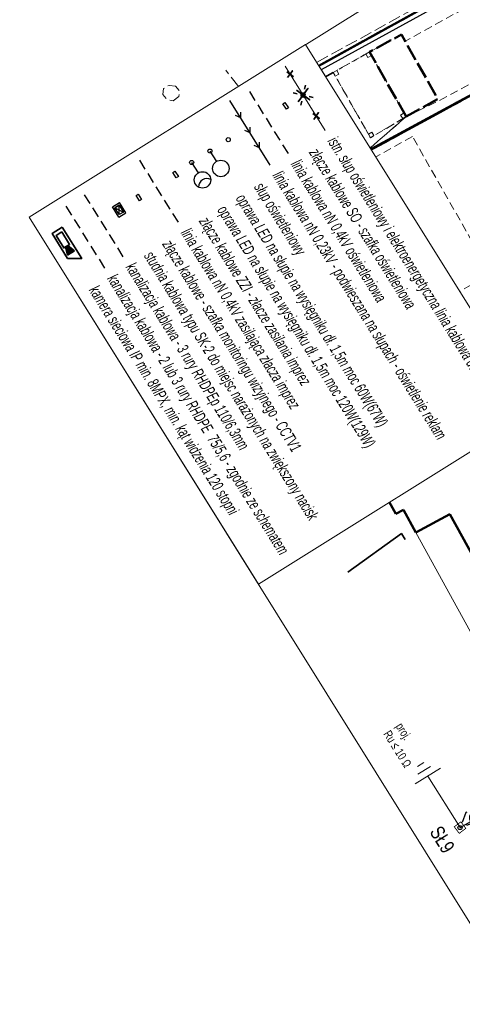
# Model space of a CAD drawing. Header units: metres. Extents: x 0 to 8443948, y 0 to 5887002.
# Tile 203 of 256: x 8442875 to 8442929, y 5886265 to 5886385. Entities that reach past the tile are written whole.
import ezdxf

# ---------------------------------------------------------------- set-up
doc = ezdxf.new("R2010")
doc.units = ezdxf.units.M
doc.header["$MEASUREMENT"] = 0
doc.set_wipeout_variables(frame=1)
for name, pattern in [('1.0_0.5', [1.5, 1, -0.5]), ('1.5_0.5', [2, 1.5, -0.5]), ('2.0_0.5', [2.5, 2, -0.5]), ('DASHED', [19.05, 12.7, -6.35]), ('otda_500', [1, 0.5, -0.5])]:
    doc.linetypes.add(name, pattern=pattern)
doc.layers.get('0').update_dxf_attribs({"color": 250, "linetype": 'CONTINUOUS', "lineweight": 5})
doc.layers.add('- ABM', color=200, linetype='CONTINUOUS', lineweight=30)
for name, color, linetype in [('312-budynek ewidencyjny', 253, 'CONTINUOUS'), ('blok - nawis', 7, 'CONTINUOUS'), ('chodnik', 253, 'CONTINUOUS'), ('inna budowla', 253, 'CONTINUOUS'), ('krawężnik', 253, 'CONTINUOUS'), ('obszar utwardzony', 253, 'CONTINUOUS'), ('ogrodzenie trwałe', 253, 'CONTINUOUS'), ('wiata', 253, 'CONTINUOUS')]:
    doc.layers.add(name, color=color, linetype=linetype)
doc.styles.get("Standard").update_dxf_attribs({"font": 'Working1250', "width": 0.75})
doc.linetypes.add('902-500', pattern='A,3.75,0,[1,ksztalty.shx,S=0.5,R=0,X=0,Y=0],3.75', length=7.5)

# ---------------------------------------------------------------- blocks, each defined once
blk = doc.blocks.new('swthy')
at = {"layer": '- ABM', "color": 200, "linetype": 'Continuous', "lineweight": 30}
blk.add_lwpolyline([(8443339.77, 5885829.76), (8443339.77, 5885831.26)], dxfattribs=at)
for centre, radius in [((8443339.77, 5885832.26), 1), ((8443339.77, 5885829.76), 0.25)]:
    blk.add_circle(centre, radius, dxfattribs=at)
blk.add_arc((8443339.77, 5885833.26), 1, 210, 330, dxfattribs=at)
blk = doc.blocks.new('IB10')
at = {"color": 0, "linetype": 'Continuous', "lineweight": 13}
for p, q in [((0, 0), (0, 0.5)), ((0, 0.5), (0.5, 0.5)), ((0, 0), (0.5, 0)), ((0.5, 0), (0.5, 0.5))]:
    blk.add_line(p, q, dxfattribs=at)
blk = doc.blocks.new('gggwety')
at = {"layer": '312-budynek ewidencyjny', "color": 253, "linetype": 'Continuous', "lineweight": 50, "flags": 128}
for points in [[(-268.01, 540.8), (-265.04, 597.77)], [(-253.99, 577.67), (-255.36, 551.15)], [(-255.36, 551.15), (-256.04, 540.12)], [(-256.04, 540.12), (-268.01, 540.8)], [(-234.86, 521.62), (-234.13, 534.04)], [(-234.13, 534.04), (-216.21, 533.06)], [(-213.27, 526.25), (-213.53, 521.57)], [(-216.77, 520.72), (-234.86, 521.62)], [(-216.69, 521.75), (-216.77, 520.72)], [(-213.53, 521.57), (-216.69, 521.75)]]:
    blk.add_lwpolyline(points, dxfattribs=at)
at = {"layer": '312-budynek ewidencyjny', "color": 253, "linetype": 'Continuous', "lineweight": 50}
blk.add_lwpolyline([(-213.26, 526.25), (-213.27, 526.25)], dxfattribs=at)
at = {"layer": 'blok - nawis', "color": 253, "linetype": '2.0_0.5', "lineweight": 50, "flags": 128}
for points in [[(-268.01, 540.8), (-265.04, 597.77), (-252.84, 597.14), (-253.03, 592.35), (-254.47, 592.43), (-254.39, 595.27), (-254.79, 595.28), (-263.3, 595.82), (-263.7, 595.84), (-264.25, 585.92), (-258.49, 585.67), (-258.54, 584.52), (-256.74, 584.5), (-256.7, 585.6), (-255.4, 585.55), (-255, 585.52), (-254.99, 585.82), (-253.64, 585.74), (-253.99, 577.67), (-255.36, 551.15), (-256.04, 540.12)], [(-257.1, 547.38), (-266.14, 547.75), (-265.88, 552.17), (-256.9, 551.76)]]:
    blk.add_lwpolyline(points, close=True, dxfattribs=at)
at = {"layer": 'chodnik', "color": 253, "linetype": '1.0_0.5', "lineweight": 18, "flags": 128}
for points in [[(-267.4, 541.63), (-266.26, 562.33), (-265.09, 585.96), (-264.25, 585.92), (-263.1, 585.88), (-263.14, 585.14), (-263.37, 581.15), (-264.95, 552.12), (-265.88, 552.17), (-266.14, 547.75), (-266.35, 542.69), (-257.22, 542.32), (-257.1, 547.38), (-256.11, 541.18), (-266.32, 541.59)], [(-257.1, 547.38), (-256.61, 551.82), (-254.63, 585.8), (-253.41, 585.73), (-256.11, 541.18)]]:
    blk.add_lwpolyline(points, close=True, dxfattribs=at)
at = {"layer": 'chodnik', "color": 253, "linetype": '1.0_0.5', "lineweight": 18}
for points in [[(-212.5, 544.67), (-215.38, 544.83), (-215.75, 539.02), (-216.21, 533.06), (-234.13, 534.04), (-234.75, 534.07), (-234.72, 534.68), (-235.86, 534.75), (-235.43, 545.94), (-254.65, 546.73), (-254.91, 541.13), (-256.11, 541.18), (-253.41, 585.73), (-230.26, 584.34)], [(-269.95, 513.9), (-268.96, 532.2), (-267.07, 532.84), (-268.01, 513.8)]]:
    blk.add_lwpolyline(points, dxfattribs=at)
at = {"layer": 'inna budowla', "color": 253, "linetype": 'Continuous', "lineweight": 18}
for points in [[(-213.53, 521.57), (-213.27, 526.25), (-213.26, 526.25)], [(-213.45, 521.57), (-213.53, 521.57)]]:
    blk.add_lwpolyline(points, dxfattribs=at)
at = {"layer": 'krawężnik', "color": 253, "linetype": 'Continuous', "lineweight": 25, "flags": 128}
for points in [[(-264.25, 585.92), (-265.09, 585.96), (-266.26, 562.33), (-267.4, 541.63), (-266.32, 541.59), (-256.11, 541.18), (-253.41, 585.73)], [(-244.71, 540.7), (-254.91, 541.13), (-256.11, 541.18)]]:
    blk.add_lwpolyline(points, dxfattribs=at)
at = {"layer": 'obszar utwardzony', "color": 253, "linetype": '1.5_0.5', "lineweight": 18}
for points in [[(-269.63, 605.68), (-265.02, 605.1), (-268.96, 532.2), (-273.49, 531.75)], [(-266.32, 541.59), (-266.33, 541.22), (-266.56, 541.25), (-266.75, 538.13), (-266.57, 538.12), (-266.3, 538.12), (-266.38, 536.42), (-266.15, 536.42), (-267.04, 521.66), (-267.52, 513.77)], [(-254.34, 513.04), (-254.28, 514.03), (-235.83, 512.99), (-235.47, 520.02), (-234.75, 534.07), (-234.72, 534.68), (-235.86, 534.75), (-245.07, 535.28), (-244.71, 540.7), (-254.91, 541.13), (-256.11, 541.18), (-266.32, 541.59)], [(-268.96, 532.2), (-273.49, 531.75)], [(-269.95, 513.9), (-268.96, 532.2)]]:
    blk.add_lwpolyline(points, dxfattribs=at)
at = {"layer": 'obszar utwardzony', "color": 253, "linetype": '1.5_0.5', "lineweight": 18, "flags": 128}
for points in [[(-261.49, 536.19), (-261.79, 530.97), (-256.2, 530.6), (-255.88, 535.8)], [(-253.24, 531.97), (-252.99, 536.39), (-247.79, 536.12), (-247.96, 531.71)], [(-275.6, 524.91), (-275.11, 525.55), (-274.37, 525.62), (-273.82, 525.22), (-273.75, 524.36), (-274.28, 523.79), (-275.04, 523.69), (-275.63, 524.16)], [(-262.38, 519.13), (-262.78, 512.51), (-257.26, 512.15), (-256.88, 518.85)]]:
    blk.add_lwpolyline(points, close=True, dxfattribs=at)
at = {"layer": 'ogrodzenie trwałe', "color": 253, "linetype": '902-500', "lineweight": 35, "flags": 128}
blk.add_lwpolyline([(-266.43, 541.1), (-266.35, 542.69)], dxfattribs=at)
at = {"layer": 'ogrodzenie trwałe', "color": 253, "linetype": '902-500', "lineweight": 35}
for points in [[(-268.01, 513.8), (-267.07, 532.84), (-266.81, 538.04), (-266.57, 538.04)], [(-213.52, 520), (-214.36, 520.01), (-213.85, 512)]]:
    blk.add_lwpolyline(points, dxfattribs=at)
at = {"layer": 'wiata', "color": 253, "linetype": 'otda_500', "lineweight": 18, "flags": 128}
blk.add_lwpolyline([(-266.35, 542.69), (-257.22, 542.32), (-257.1, 547.38), (-266.14, 547.75)], close=True, dxfattribs=at)
at = {"layer": 'wiata', "color": 253, "linetype": 'Continuous', "lineweight": 18}
for p, rotation in [((-266.14, 547.75), 267.6262465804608), ((-257.1, 547.38), 177.6492465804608), ((-266.35, 542.69), 357.6742465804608), ((-257.22, 542.32), 88.69424658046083)]:
    blk.add_blockref('IB10', p, dxfattribs=dict(at, rotation=rotation))
blk = doc.blocks.new('seth')
at = {"layer": '- ABM', "color": 30, "linetype": 'Continuous', "lineweight": 30}
for p, q in [((8442858.42, 5885914.85), (8442858.42, 5885916.35)), ((8442858.42, 5885916.35), (8442859.42, 5885916.35)), ((8442859.42, 5885914.85), (8442859.42, 5885916.35)), ((8442858.42, 5885914.85), (8442859.42, 5885914.85))]:
    blk.add_line(p, q, dxfattribs=at)
blk.add_lwpolyline([(8442858.62, 5885915.1), (8442858.62, 5885916.1), (8442859.22, 5885916.1), (8442859.22, 5885915.1), (8442858.62, 5885915.1), (8442859.22, 5885916.1), (8442858.62, 5885916.1), (8442859.22, 5885915.1)], dxfattribs=at)
blk = doc.blocks.new('60W')
at = {"layer": '- ABM', "color": 200, "linetype": 'Continuous', "lineweight": 30}
blk.add_lwpolyline([(8442637.43, 5886003.89), (8442638.74, 5886004.62)], dxfattribs=at)
for centre, radius in [((8442639.61, 5886005.1), 1), ((8442637.43, 5886003.89), 0.25)]:
    blk.add_circle(centre, radius, dxfattribs=at)
blk = doc.blocks.new('8mpx')
at = {"layer": '- ABM', "linetype": 'Continuous', "lineweight": 35}
h = blk.add_hatch(color=1, dxfattribs=at)
h.dxf.hatch_style = 1
h.paths.add_polyline_path([(8442858.718, 5885906.814), (8442857.9, 5885906.545), (8442857.9, 5885906.25), (8442858.718, 5885905.981)])
at = {"layer": '- ABM', "color": 7, "linetype": 'Continuous', "lineweight": 35}
blk.add_line((8442858.718, 5885905.981), (8442858.718, 5885906.814), dxfattribs=at)
for points in [[(8442856.031, 5885907.027), (8442859.762, 5885907.027), (8442858.992, 5885905.811), (8442856.031, 5885905.811)], [(8442856.41, 5885906.745), (8442857.9, 5885906.745), (8442857.9, 5885906.05), (8442856.41, 5885906.05)]]:
    blk.add_lwpolyline(points, close=True, dxfattribs=at)
for points in [[(8442857.9, 5885906.545), (8442858.718, 5885906.814)], [(8442857.9, 5885906.25), (8442858.718, 5885905.981)]]:
    blk.add_lwpolyline(points, dxfattribs=at)
blk = doc.blocks.new('hhc55rfcvb')
at = {"color": 7, "linetype": 'Continuous', "lineweight": 0}
blk.add_wipeout([(-11.16, 445.25), (-11.16, 484.89), (-63.8, 484.89), (-63.8, 445.25)], dxfattribs=at).dxf.layer = '- ABM'
at = {"layer": '- ABM', "color": 7, "linetype": 'Continuous', "lineweight": 35}
for p, q in [((-59.29, 481.91), (-59.64, 482.26)), ((-58.23, 481.91), (-57.88, 482.26)), ((-59.64, 480.49), (-59.29, 480.85)), ((-57.88, 480.49), (-58.23, 480.85))]:
    blk.add_line(p, q, dxfattribs=at)
at = {"layer": '- ABM', "color": 1, "linetype": 'Continuous', "lineweight": 15}
blk.add_line((-53.66, 481.38), (-62.91, 481.38), dxfattribs=at)
at = {"layer": '- ABM', "color": 200, "linetype": 'DASHED', "lineweight": 30, "ltscale": 0.1}
blk.add_line((-53.66, 476.1), (-62.91, 476.1), dxfattribs=at)
at = {"layer": '- ABM', "color": 200, "linetype": 'Continuous', "lineweight": 30}
for p, q in [((-53.66, 473.48), (-62.91, 473.48)), ((-60.43, 473.48), (-60.99, 473.86)), ((-60.43, 473.48), (-60.99, 473.1)), ((-58.28, 473.48), (-58.85, 473.86)), ((-58.28, 473.48), (-58.85, 473.1)), ((-56.14, 473.48), (-56.7, 473.86)), ((-56.14, 473.48), (-56.7, 473.1))]:
    blk.add_line(p, q, dxfattribs=at)
at = {"layer": '- ABM', "color": 1, "linetype": 'DASHED', "lineweight": 30, "ltscale": 0.1}
blk.add_line((-53.66, 460.32), (-62.91, 460.32), dxfattribs=at)
at = {"layer": '- ABM', "color": 30, "linetype": 'DASHED', "lineweight": 30, "ltscale": 0.1}
blk.add_line((-53.66, 452.42), (-62.91, 452.42), dxfattribs=at)
at = {"layer": '- ABM', "color": 4, "linetype": 'DASHED', "lineweight": 30, "ltscale": 0.1}
blk.add_line((-53.66, 449.78), (-62.91, 449.78), dxfattribs=at)
at = {"layer": '- ABM', "color": 7, "linetype": 'Continuous', "lineweight": 0}
blk.add_lwpolyline([(-63.8, 484.89), (-11.16, 484.89), (-11.16, 445.25), (-63.8, 445.25)], close=True, dxfattribs=at)
at = {"layer": '- ABM', "color": 200, "linetype": 'Continuous', "lineweight": 35}
for points in [[(-62.22, 481.19), (-61.3, 481.56), (-61.76, 481.38), (-61.95, 481.84), (-61.57, 480.91)], [(-59.69, 481), (-57.83, 481.75), (-58.76, 481.38), (-59.13, 482.3), (-58.39, 480.45)], [(-56.22, 481.19), (-55.3, 481.56), (-55.76, 481.38), (-55.95, 481.84), (-55.57, 480.91)]]:
    blk.add_lwpolyline(points, dxfattribs=at)
at = {"layer": '- ABM', "color": 200, "linetype": 'Continuous', "lineweight": 30}
blk.add_lwpolyline([(-58.37, 478.74), (-59.17, 478.74), (-59.17, 479.04), (-58.37, 479.04), (-58.37, 478.74)], dxfattribs=at)
at = {"layer": '- ABM', "color": 1, "linetype": 'Continuous', "lineweight": 30}
blk.add_lwpolyline([(-58.37, 462.96), (-59.17, 462.96), (-59.17, 463.26), (-58.37, 463.26), (-58.37, 462.96)], dxfattribs=at)
at = {"layer": '- ABM', "color": 30, "linetype": 'Continuous', "lineweight": 30}
blk.add_lwpolyline([(-58.37, 457.68), (-59.17, 457.68), (-59.17, 457.98), (-58.37, 457.98), (-58.37, 457.68)], dxfattribs=at)
at = {"layer": '- ABM', "color": 7, "linetype": 'Continuous', "lineweight": 35}
blk.add_circle((-58.76, 481.38), 0.25, dxfattribs=at)
at = {"layer": '- ABM', "color": 200, "linetype": 'Continuous', "lineweight": 30}
blk.add_circle((-58.98, 470.79), 0.25, dxfattribs=at)
at = {"layer": '- ABM', "color": 1, "linetype": 'Continuous', "lineweight": 100, "rotation": 331.0721535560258}
blk.add_blockref('60W', (-10236410.74, -1067366.65), dxfattribs=at)
at = {"layer": '- ABM', "color": 200, "linetype": 'Continuous', "lineweight": 30, "rotation": 269.999999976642}
blk.add_blockref('swthy', (-5885888.74, 8443805.31), dxfattribs=at)
at = {"layer": '- ABM', "color": 3, "linetype": 'Continuous', "lineweight": 30, "rotation": 90.00000007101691}
blk.add_blockref('seth', (5885856.85, -8442403.91), dxfattribs=at)
at = {"layer": '- ABM', "color": 1, "linetype": 'Continuous', "lineweight": 35, "xscale": 1.2, "yscale": 1.2, "zscale": 1.2, "rotation": 359.9999999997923}
blk.add_blockref('8mpx', (-10131487.87, -7062640.42), dxfattribs=at)
at = {"color": 7, "lineweight": 35, "char_height": 1.4, "attachment_point": 1, "rotation": 359.9763}
for s, insert, width in [('{\\fArial Narrow|b0|i1|c238|p34;istn. słup oświetleniowy i elektroenergetyczna linia kablowa do rozbiórki}', (-52.44, 482.29), 43.0326), ('{\\fArial Narrow|b0|i1|c238|p34;złącze kablowe SO - szafka oświetleniowa}', (-52.44, 479.65), 43.0326), ('{\\fArial Narrow|b0|i1|c238|p34;linia kablowa nN 0,4kV oświetleniowa}', (-52.44, 477.02), 20.8699), ('{\\fArial Narrow|b0|i1|c238|p34;linia kablowa nN 0,23kV - podwieszana na słupach - oświetlenie reklam}', (-52.44, 474.4), 38.5395), ('{\\fArial Narrow|b0|i1|c238|p34;słup oświetleniowy }', (-52.44, 471.75), 20.8699), ('{\\fArial Narrow|b0|i1|c238|p34;oprawa LED na słupie na wysięgniku dł. 1,5m moc 60W(67W)}', (-52.44, 469.12), 34.5501), ('{\\fArial Narrow|b0|i1|c238|p34;oprawa LED na słupie na wysięgniku dł. 1,5m moc 120W(129W) }', (-52.44, 466.48), 34.93), ('{\\fArial Narrow|b0|i1|c238|p34;złącze kablowe ZZI - złacze zasilania imprez}', (-52.44, 463.87), 43.0326), ('{\\fArial Narrow|b0|i1|c238|p34;linia kablowa nN 0,4kV zasilająca złacza imprez}', (-52.44, 461.24), 36.6271), ('{\\fArial Narrow|b0|i1|c238|p34;złącze kablowe - szafka monitoringu wizyjnego - CCTV1}', (-52.44, 458.6), 43.0326), ('{\\fArial Narrow|b0|i1|c238|p34;studnia kablowa typu SK-2 do miejsc narażonych na zwiększony nacisk}', (-52.44, 455.96), 43.0326), ('{\\fArial Narrow|b0|i1|c238|p34;kanalizacja kablowa - 3 rury RHDPEp 110/6,3mm}', (-52.44, 453.34), 32.2985), ('{\\fArial Narrow|b0|i1|c238|p34;kanalizacja kablowa - 2 lub 3 rury RHDPE  75/5,6 - zgodnie ze schematem}', (-52.44, 450.7), 42.943), ('{\\fArial Narrow|b0|i1|c238|p34;kamera sieciowa IP min. 8MPX, min. kąt widzenia 120 stopni}', (-52.44, 448.07), 42.943)]:
    blk.add_mtext(s, dxfattribs=dict(at, insert=insert, width=width))

msp = doc.modelspace()

# ---------------------------------------------------------------- linework, layer by layer
at = {"layer": '- ABM', "color": 200, "linetype": 'ByBlock', "lineweight": 9}
for p, q in [((8442923.059, 5886292.256), (8442926.135, 5886294.177)), ((8442923.059, 5886292.256), (8442926.135, 5886294.177)), ((8442923.338, 5886294.378), (8442924.107, 5886294.858)), ((8442923.338, 5886294.378), (8442924.107, 5886294.858)), ((8442923.39, 5886293.437), (8442924.929, 5886294.398)), ((8442923.39, 5886293.437), (8442924.929, 5886294.398)), ((8442928.506, 5886286.945), (8442924.593, 5886293.214))]:
    msp.add_line(p, q, dxfattribs=at)
at = {"layer": '- ABM', "color": 4, "linetype": 'DASHED', "lineweight": 30, "ltscale": 0.1}
msp.add_line((8442950.301, 5886294.499), (8442928.506, 5886286.945), dxfattribs=at)
at = {"layer": '- ABM', "color": 7, "linetype": 'Continuous', "lineweight": 15}
msp.add_lwpolyline([(8442876.095, 5886361.223), (8442994.851, 5886435.366), (8443151.497, 5886184.463), (8443032.741, 5886110.32), (8442876.095, 5886361.223)], dxfattribs=at)
at = {"layer": '- ABM', "color": 200, "linetype": 'DASHED', "lineweight": 30, "ltscale": 0.1}
msp.add_lwpolyline([(8442948.916, 5886303.448), (8442946.914, 5886301.399), (8442947.348, 5886295.062), (8442929.197, 5886288.772), (8442928.506, 5886286.945)], dxfattribs=at)
at = {"layer": '- ABM', "color": 0, "linetype": 'Continuous', "lineweight": 35, "const_width": 0.1}
msp.add_lwpolyline([(8442927.806, 5886287.043), (8442928.408, 5886286.245), (8442929.207, 5886286.847), (8442928.604, 5886287.646)], close=True, dxfattribs=at)
at = {"layer": '312-budynek ewidencyjny', "color": 253, "linetype": 'Continuous', "lineweight": 50, "flags": 128}
for points in [[(8442911.887, 5886340.955), (8442922.807, 5886346.915)], [(8442922.807, 5886346.915), (8442931.467, 5886331.195)], [(8442920.707, 5886325.135), (8442911.887, 5886340.955)], [(8442921.617, 5886325.615), (8442920.707, 5886325.135)], [(8442923.147, 5886322.835), (8442921.617, 5886325.615)], [(8442927.257, 5886325.095), (8442923.147, 5886322.835)], [(8442937.547, 5886306.415), (8442927.257, 5886325.095)]]:
    msp.add_lwpolyline(points, dxfattribs=at)
at = {"layer": 'inna budowla', "color": 253, "linetype": 'Continuous', "lineweight": 18, "flags": 128}
msp.add_lwpolyline([(8442923.147, 5886322.835), (8442927.257, 5886325.095), (8442937.547, 5886306.415), (8442933.327, 5886304.265)], close=True, dxfattribs=at)

# ---------------------------------------------------------------- block references
at = {"layer": '- ABM', "color": 1, "linetype": 'Continuous', "lineweight": 35, "rotation": 301.977755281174}
msp.add_blockref('gggwety', (8442593.803, 5885865.492), dxfattribs=at)
at = {"layer": '- ABM', "color": 200, "linetype": 'Continuous', "lineweight": 30, "rotation": 298.927845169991}
msp.add_blockref('swthy', (-792632.895, 10429125.72), dxfattribs=at)

# ---------------------------------------------------------------- texts
at = {"layer": '- ABM', "color": 200, "linetype": 'Continuous', "lineweight": 35, "insert": (8442921.518, 5886299.83), "char_height": 1.05, "width": 11.72387, "attachment_point": 1, "rotation": 301.97776}
msp.add_mtext('{\\f@Arial Unicode MS|b0|i0|c238|p34;proj. \\PRu \\f@Arial Unicode MS|b0|i0|c0|p34;≤\\f@Arial Unicode MS|b0|i0|c238|p34; 10 \\f@Arial Unicode MS|b0|i0|c0|p34;Ω}', dxfattribs=at)
at = {"layer": '- ABM', "color": 200, "linetype": 'Continuous', "lineweight": 35, "insert": (8442926.227, 5886287.345), "char_height": 1.75, "attachment_point": 1, "rotation": 301.97776}
msp.add_mtext_dynamic_manual_height_columns('{\\f@Arial Unicode MS|b0|i0|c238|p34;SŁ9}', width=6.66211, gutter_width=12.5, heights=[0], dxfattribs=at)

# ---------------------------------------------------------------- next in the draw order: block references
at = {"layer": '- ABM', "color": 3, "linetype": 'Continuous', "lineweight": 35, "rotation": 301.977755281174}
msp.add_blockref('hhc55rfcvb', (8442532.2, 5886071.302), dxfattribs=at)

doc.saveas('drawing.dxf')
